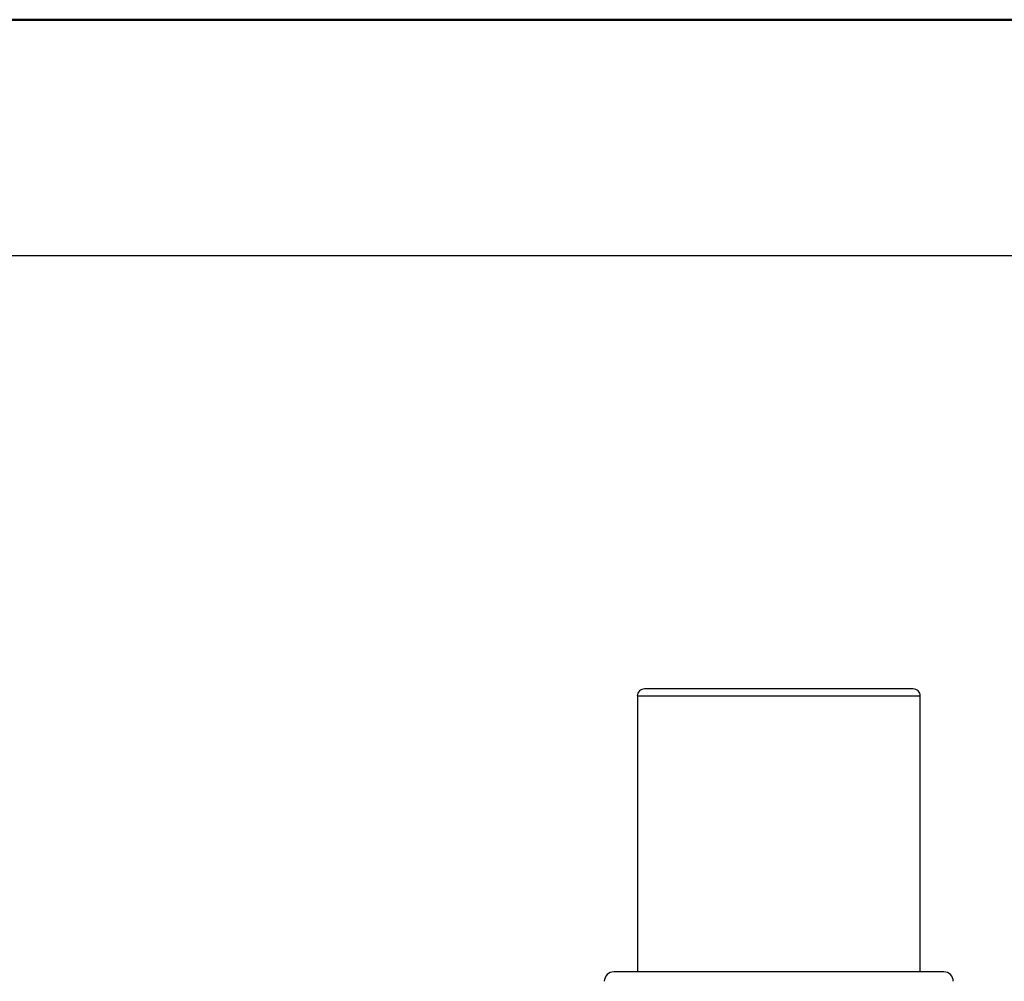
# Model space of a CAD drawing. Header units: millimetres. Extents: x 0 to 210, y 0 to 297.
# Tile 79 of 80: x 160 to 181, y 277 to 297. Entities that reach past the tile are written whole.
import ezdxf

# ---------------------------------------------------------------- set-up
doc = ezdxf.new("R2010")
doc.units = ezdxf.units.MM

msp = doc.modelspace()

# ---------------------------------------------------------------- linework, layer by layer
at = {"color": 7, "linetype": 'Continuous', "lineweight": 50}
msp.add_line((0.0788, 297.2148), (210.0788, 297.2148), dxfattribs=at)
at = {"color": 7, "linetype": 'Continuous', "lineweight": 25}
for p, q in [((10.0788, 292.2148), (205.0788, 292.2148)), ((179.3102, 283.0273), (173.6103, 283.0273)), ((173.4603, 282.8773), (173.4603, 277.0273)), ((173.4603, 282.8773), (179.4603, 282.8773)), ((179.4603, 277.0273), (179.4603, 282.8773)), ((179.9603, 277.0273), (172.9603, 277.0273))]:
    msp.add_line(p, q, dxfattribs=at)
for centre, radius, start, end in [((173.6102, 282.8773), 0.15, 89.99651, 180.00162), ((179.3103, 282.8773), 0.15, 359.99838, 90.00349), ((172.9602, 276.8273), 0.2, 89.99892, 180.00208), ((179.9603, 276.8273), 0.2, 359.99792, 90.00108)]:
    msp.add_arc(centre, radius, start, end, dxfattribs=at)

doc.saveas('drawing.dxf')
